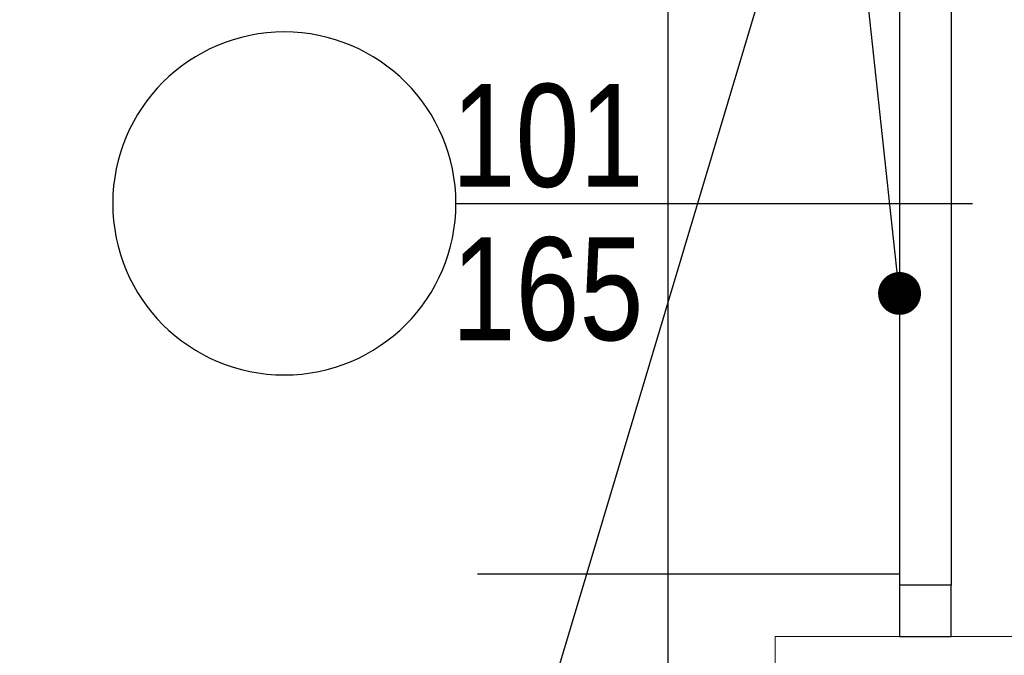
# Model space of a CAD drawing. Header units: millimetres. Extents: x -1096 to 3960, y -1899 to 666.
# Tile 25 of 75: x -129 to -14, y -181 to -107. Entities that reach past the tile are written whole.
import ezdxf
from ezdxf import colors
from ezdxf.entities.mleader import LeaderData, LeaderLine
from ezdxf.enums import TextEntityAlignment as Align
from ezdxf.math import Vec2, Vec3

# ---------------------------------------------------------------- set-up
doc = ezdxf.new("R2010")
doc.units = ezdxf.units.MM
doc.layers.add('_pomoc', color=17, linetype='Continuous', plot=False)
for name, color, linetype in [('A-ocieplenie', 6, 'Continuous'), ('A-OKNA OPISY', 2, 'Continuous'), ('A-okno', 1, 'Continuous'), ('A-opis', 7, 'Continuous'), ('A-widok', 41, 'Continuous'), ('A-ściany', 140, 'Continuous')]:
    doc.layers.add(name, color=color, linetype=linetype)
doc.styles.add('Arch-Dim', font='romans.shx', dxfattribs={"width": 0.75})
doc.styles.add('Arial', font='arial.ttf')

# ---------------------------------------------------------------- blocks, each defined once
blk = doc.blocks.new('_Dot')
at = {"color": 0, "linetype": 'ByBlock', "lineweight": -2}
blk.add_line((-0.5, 0), (-1, 0), dxfattribs=at)
at = {"color": 0, "linetype": 'ByBlock', "const_width": 0.5}
blk.add_lwpolyline([(-0.25, 0, 1), (0.25, 0, 1)], format="xyb", close=True, dxfattribs=at)
blk = doc.blocks.new('opisy')
at = {"layer": 'A-OKNA OPISY'}
blk.add_line((17.78, 0), (-82.58, 0), dxfattribs=at)
blk.add_circle((51.12, 0), 33.33, dxfattribs=at)
at = {"layer": 'A-OKNA OPISY', "style": 'Arial', "width": 0.8}
for tag, p in [('SZER.', (0, 6.84)), ('WYS.', (0, -26.58))]:
    blk.add_attdef(tag, text='', height=20, dxfattribs=at).set_placement(p, align=Align.CENTER)

msp = doc.modelspace()

# ---------------------------------------------------------------- linework, layer by layer
at = {"layer": '_pomoc', "color": 1}
msp.add_line((-41, -171.75), (-75.69, -171.75), dxfattribs=at)
at = {"layer": '_pomoc'}
msp.add_lwpolyline([(161.072, 666.25), (-53.5, 666.25), (-53.5, -495.75), (-519.94, -563.006), (-562.949, -222.859), (-1045.518, -292.438), (-996.558, -632.086), (-1096.251, -646.457), (-905.334, -1741.806)], dxfattribs=at)
at = {"layer": 'A-ocieplenie'}
for p, q in [((-26.5, -171.75), (-53.5, -171.75)), ((-53.5, -171.75), (-53.5, -495.736))]:
    msp.add_line(p, q, dxfattribs=at)
at = {"layer": 'A-okno'}
for p, q in [((-26.5, -84.003), (-26.5, -173)), ((-20.5, -84.003), (-20.5, -173))]:
    msp.add_line(p, q, dxfattribs=at)
at = {"layer": 'A-okno', "color": 3}
msp.add_lwpolyline([(-26.5, -179), (-20.5, -179), (-20.5, -173), (-26.5, -173)], close=True, dxfattribs=at)
at = {"layer": 'A-widok'}
msp.add_line((-53.5, -53.75), (-53.5, -171.75), dxfattribs=at)
at = {"layer": 'A-ściany', "lineweight": 0}
msp.add_lwpolyline([(-41, -312.653), (0, -312.653), (0, -271.584), (226.939, -271.584), (226.939, -310.111), (263.531, -310.111), (263.531, 0), (213.179, 0), (213.179, -107.324), (229.038, -107.324), (229.038, -251.263), (0, -251.263), (0, -179), (-41, -179)], close=True, dxfattribs=at)

# ---------------------------------------------------------------- block references
at = {"layer": 'A-OKNA OPISY'}
ref = msp.add_blockref('opisy', (-67.529, -128.502), dxfattribs=dict(at, xscale=-0.6, yscale=0.6, zscale=0.6, rotation=359.9999999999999))
ref.add_attrib('WYS.', '165', dxfattribs={"height": 12, "style": 'Arial', "width": 0.8}).set_placement((-67.529, -144.448), align=Align.CENTER)
ref.add_attrib('SZER.', '101', dxfattribs={"height": 12, "style": 'Arial', "width": 0.8}).set_placement((-67.529, -126.559), align=Align.CENTER)

# ---------------------------------------------------------------- leaders
at = {"layer": 'A-opis'}
ml = msp.add_multileader_mtext('Standard', dxfattribs=at)
ml.set_content('\\pxt4;deomntaż okna, zamurowanie fragmentu otowru i montaż mniejszego okna ', color=256, style='Arch-Dim')
ml.set_leader_properties(color=30)
ml.set_arrow_properties(name='DOT')
ml.build(insert=Vec2(0, 0))
ml.multileader.update_dxf_attribs({"text_left_attachment_type": 6, "text_right_attachment_type": 6, "dogleg_length": 2, "arrow_head_size": 5})
ctx = ml.context
ctx.base_point, ctx.char_height, ctx.arrow_head_size, ctx.landing_gap_size, ctx.plane_origin, ctx.plane_x_axis, ctx.plane_y_axis = Vec3(-233.925, -194.569), 12, 5, 0.2, Vec3(1278.634, 4057.6), Vec3(-1, 0), Vec3(0, -1)
ctx.left_attachment, ctx.right_attachment = 6, 6
notes = []
notes.append((ctx, [(0, (1, 1, 0), (-69.795, -194.569), (-1, 0), 2, [(0, [(-26.5, -138.994), (-33.62, -73.463)], 0, [])])]))
ctx.mtext.insert, ctx.mtext.width = Vec3(-233.725, -178.609), 175.89688
for ctx, leaders in notes:
    for number, flags, end, landing, length, lines in leaders:
        leader = LeaderData()
        leader.index, (leader.has_last_leader_line, leader.has_dogleg_vector, leader.attachment_direction) = number, flags
        leader.last_leader_point, leader.dogleg_vector, leader.dogleg_length = Vec3(end), Vec3(landing), length
        for number, points, colour, breaks in lines:
            line = LeaderLine()
            line.index, line.vertices, line.color, line.breaks = number, Vec3.list(points), colors.encode_raw_color(colour), breaks
            leader.lines.append(line)
        ctx.leaders.append(leader)

doc.saveas('drawing.dxf')
